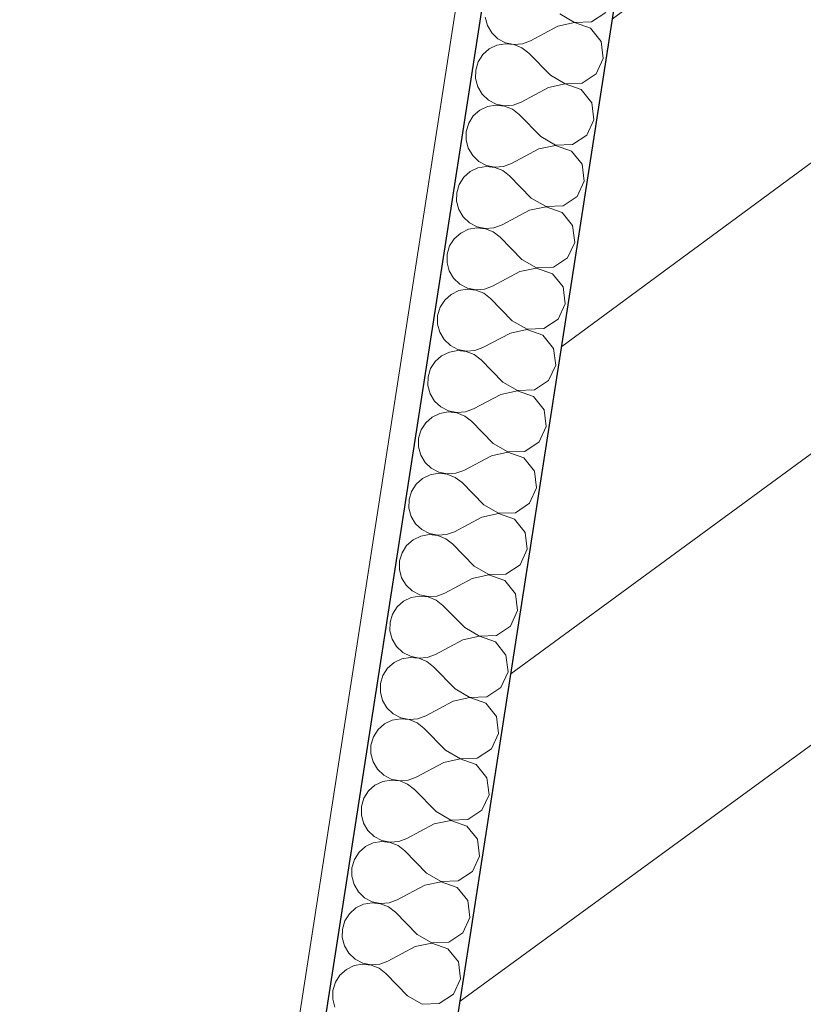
# Model space of a CAD drawing. Header units: metres. Extents: x 5509548 to 5517943, y 5680530 to 5684871.
# Tile 82 of 124: x 5516177.098 to 5516177.398, y 5683285.331 to 5683285.709. Entities that reach past the tile are written whole.
import ezdxf

# ---------------------------------------------------------------- set-up
doc = ezdxf.new("R2010")
doc.units = ezdxf.units.M
doc.layers.add('Nowe_A-Ściany-Wewnętrzne', color=7, linetype='CONTINUOUS')
for name, color, linetype, lineweight in [('Nowe_A-Ściany-Wewnętrzne_Nr_pióra__174', 7, 'CONTINUOUS', 5), ('Nowe_A-Ściany-Wewnętrzne_Nr_pióra__27', 7, 'CONTINUOUS', 25), ('Nowe_A-Ściany-Wewnętrzne_Nr_pióra__47', 7, 'CONTINUOUS', 15)]:
    doc.layers.add(name, color=color, linetype=linetype, lineweight=lineweight)

# ---------------------------------------------------------------- blocks, each defined once
blk = doc.blocks.new('*X208')
at = {"layer": 'Nowe_A-Ściany-Wewnętrzne_Nr_pióra__174', "color": 7, "linetype": 'Continuous', "lineweight": 5}
for p, q in [((64972.30097821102, -117784.4574665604), (64977.10380217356, -117780.0682275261)), ((64959.83414969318, -117783.3333333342), (64965.90789260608, -117785.6661823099)), ((64965.90789260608, -117785.6661823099), (64972.30097821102, -117784.4574665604)), ((64959.83414969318, -117788.0952380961), (64950.31034016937, -117795.238095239)), ((64965.90789260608, -117785.7623891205), (64959.83414969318, -117788.0952380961)), ((64972.30097821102, -117786.9711048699), (64965.90789260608, -117785.7623891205)), ((64977.10380217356, -117791.3603439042), (64972.30097821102, -117786.9711048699)), ((64931.71583591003, -117788.9674586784), (64933.04068768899, -117791.9729894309)), ((64933.04068768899, -117791.9729894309), (64935.1364243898, -117794.5020871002)), ((64978.88176874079, -117797.6190476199), (64977.10380217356, -117791.3603439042)), ((64935.1364243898, -117794.5020871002), (64937.84351165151, -117796.3622284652)), ((64937.84351165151, -117796.3622284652), (64940.9558771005, -117797.4118134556)), ((64947.4359329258, -117796.8275071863), (64950.31034016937, -117795.238095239)), ((64937.84351165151, -117798.8758667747), (64935.1364243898, -117800.7360081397)), ((64940.9558771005, -117797.8262817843), (64937.84351165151, -117798.8758667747)), ((64940.9558771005, -117797.4118134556), (64944.23659725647, -117797.5709442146)), ((64944.23659725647, -117797.6671510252), (64940.9558771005, -117797.8262817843)), ((64944.23659725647, -117797.5709442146), (64947.4359329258, -117796.8275071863)), ((64947.4359329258, -117798.4105880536), (64944.23659725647, -117797.6671510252)), ((64950.31034016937, -117800.0000000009), (64947.4359329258, -117798.4105880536)), ((64959.83414969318, -117807.1428571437), (64950.31034016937, -117800.0000000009)), ((64977.10380217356, -117803.8777513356), (64978.88176874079, -117797.6190476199)), ((64933.04068768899, -117803.265105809), (64931.71583591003, -117806.2706365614)), ((64935.1364243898, -117800.7360081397), (64933.04068768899, -117803.265105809)), ((64972.30097821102, -117808.2669903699), (64977.10380217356, -117803.8777513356)), ((64931.71583591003, -117806.2706365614), (64931.26272112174, -117809.5238095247)), ((64959.83414969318, -117807.1428571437), (64965.90789260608, -117809.4757061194)), ((64931.26272112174, -117809.5238095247), (64931.71583591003, -117812.7769824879)), ((64965.90789260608, -117809.57191293), (64959.83414969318, -117811.9047619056)), ((64965.90789260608, -117809.4757061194), (64972.30097821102, -117808.2669903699)), ((64972.30097821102, -117810.7806286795), (64965.90789260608, -117809.57191293)), ((64977.10380217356, -117815.1698677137), (64972.30097821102, -117810.7806286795)), ((64931.71583591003, -117812.7769824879), (64933.04068768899, -117815.7825132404)), ((64959.83414969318, -117811.9047619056), (64950.31034016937, -117819.0476190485)), ((64978.88176874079, -117821.4285714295), (64977.10380217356, -117815.1698677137)), ((64933.04068768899, -117815.7825132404), (64935.1364243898, -117818.3116109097)), ((64935.1364243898, -117818.3116109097), (64937.84351165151, -117820.1717522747)), ((64947.4359329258, -117820.6370309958), (64950.31034016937, -117819.0476190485)), ((64937.84351165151, -117822.6853905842), (64935.1364243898, -117824.5455319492)), ((64937.84351165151, -117820.1717522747), (64940.9558771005, -117821.2213372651)), ((64940.9558771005, -117821.6358055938), (64937.84351165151, -117822.6853905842)), ((64940.9558771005, -117821.2213372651), (64944.23659725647, -117821.3804680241)), ((64944.23659725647, -117821.4766748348), (64940.9558771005, -117821.6358055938)), ((64944.23659725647, -117821.3804680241), (64947.4359329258, -117820.6370309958)), ((64947.4359329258, -117822.2201118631), (64944.23659725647, -117821.4766748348)), ((64950.31034016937, -117823.8095238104), (64947.4359329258, -117822.2201118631)), ((64977.10380217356, -117827.6872751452), (64978.88176874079, -117821.4285714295)), ((64935.1364243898, -117824.5455319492), (64933.04068768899, -117827.0746296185)), ((64959.83414969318, -117830.9523809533), (64950.31034016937, -117823.8095238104)), ((64931.71583591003, -117830.080160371), (64931.26272112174, -117833.3333333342)), ((64933.04068768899, -117827.0746296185), (64931.71583591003, -117830.080160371)), ((64972.30097821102, -117832.0765141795), (64977.10380217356, -117827.6872751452)), ((64931.26272112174, -117833.3333333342), (64931.71583591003, -117836.5865062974)), ((64959.83414969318, -117830.9523809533), (64965.90789260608, -117833.2852299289)), ((64965.90789260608, -117833.3814367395), (64959.83414969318, -117835.7142857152)), ((64965.90789260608, -117833.2852299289), (64972.30097821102, -117832.0765141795)), ((64972.30097821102, -117834.590152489), (64965.90789260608, -117833.3814367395)), ((64931.71583591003, -117836.5865062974), (64933.04068768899, -117839.5920370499)), ((64959.83414969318, -117835.7142857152), (64950.31034016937, -117842.857142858)), ((64977.10380217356, -117838.9793915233), (64972.30097821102, -117834.590152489)), ((64933.04068768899, -117839.5920370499), (64935.1364243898, -117842.1211347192)), ((64978.88176874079, -117845.238095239), (64977.10380217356, -117838.9793915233)), ((64935.1364243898, -117842.1211347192), (64937.84351165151, -117843.9812760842)), ((64937.84351165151, -117843.9812760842), (64940.9558771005, -117845.0308610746)), ((64940.9558771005, -117845.4453294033), (64937.84351165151, -117846.4949143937)), ((64940.9558771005, -117845.0308610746), (64944.23659725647, -117845.1899918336)), ((64944.23659725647, -117845.2861986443), (64940.9558771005, -117845.4453294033)), ((64944.23659725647, -117845.1899918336), (64947.4359329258, -117844.4465548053)), ((64947.4359329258, -117846.0296356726), (64944.23659725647, -117845.2861986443)), ((64947.4359329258, -117844.4465548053), (64950.31034016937, -117842.857142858)), ((64977.10380217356, -117851.4967989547), (64978.88176874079, -117845.238095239)), ((64935.1364243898, -117848.3550557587), (64933.04068768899, -117850.884153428)), ((64937.84351165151, -117846.4949143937), (64935.1364243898, -117848.3550557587)), ((64950.31034016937, -117847.6190476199), (64947.4359329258, -117846.0296356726)), ((64959.83414969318, -117854.7619047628), (64950.31034016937, -117847.6190476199)), ((64933.04068768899, -117850.884153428), (64931.71583591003, -117853.8896841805)), ((64972.30097821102, -117855.886037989), (64977.10380217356, -117851.4967989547)), ((64931.71583591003, -117853.8896841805), (64931.26272112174, -117857.1428571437)), ((64959.83414969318, -117854.7619047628), (64965.90789260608, -117857.0947537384)), ((64965.90789260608, -117857.0947537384), (64972.30097821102, -117855.886037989)), ((64931.26272112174, -117857.1428571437), (64931.71583591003, -117860.396030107)), ((64931.71583591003, -117860.396030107), (64933.04068768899, -117863.4015608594)), ((64959.83414969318, -117859.5238095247), (64950.31034016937, -117866.6666666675)), ((64965.90789260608, -117857.1909605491), (64959.83414969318, -117859.5238095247)), ((64972.30097821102, -117858.3996762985), (64965.90789260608, -117857.1909605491)), ((64977.10380217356, -117862.7889153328), (64972.30097821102, -117858.3996762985)), ((64933.04068768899, -117863.4015608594), (64935.1364243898, -117865.9306585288)), ((64978.88176874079, -117869.0476190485), (64977.10380217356, -117862.7889153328)), ((64935.1364243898, -117865.9306585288), (64937.84351165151, -117867.7907998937)), ((64937.84351165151, -117867.7907998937), (64940.9558771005, -117868.8403848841)), ((64947.4359329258, -117868.2560786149), (64950.31034016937, -117866.6666666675)), ((64937.84351165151, -117870.3044382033), (64935.1364243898, -117872.1645795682)), ((64940.9558771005, -117869.2548532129), (64937.84351165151, -117870.3044382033)), ((64940.9558771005, -117868.8403848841), (64944.23659725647, -117868.9995156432)), ((64944.23659725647, -117869.0957224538), (64940.9558771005, -117869.2548532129)), ((64944.23659725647, -117868.9995156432), (64947.4359329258, -117868.2560786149)), ((64947.4359329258, -117869.8391594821), (64944.23659725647, -117869.0957224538)), ((64950.31034016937, -117871.4285714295), (64947.4359329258, -117869.8391594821)), ((64959.83414969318, -117878.5714285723), (64950.31034016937, -117871.4285714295)), ((64977.10380217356, -117875.3063227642), (64978.88176874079, -117869.0476190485)), ((64933.04068768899, -117874.6936772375), (64931.71583591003, -117877.69920799)), ((64935.1364243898, -117872.1645795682), (64933.04068768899, -117874.6936772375)), ((64972.30097821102, -117879.6955617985), (64977.10380217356, -117875.3063227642)), ((64931.71583591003, -117877.69920799), (64931.26272112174, -117880.9523809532)), ((64959.83414969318, -117878.5714285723), (64965.90789260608, -117880.9042775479)), ((64931.26272112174, -117880.9523809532), (64931.71583591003, -117884.2055539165)), ((64965.90789260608, -117881.0004843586), (64959.83414969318, -117883.3333333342)), ((64965.90789260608, -117880.9042775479), (64972.30097821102, -117879.6955617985)), ((64972.30097821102, -117882.209200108), (64965.90789260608, -117881.0004843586)), ((64977.10380217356, -117886.5984391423), (64972.30097821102, -117882.209200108)), ((64931.71583591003, -117884.2055539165), (64933.04068768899, -117887.2110846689)), ((64959.83414969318, -117883.3333333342), (64950.31034016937, -117890.4761904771)), ((64978.88176874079, -117892.857142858), (64977.10380217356, -117886.5984391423)), ((64933.04068768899, -117887.2110846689), (64935.1364243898, -117889.7401823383)), ((64935.1364243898, -117889.7401823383), (64937.84351165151, -117891.6003237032)), ((64947.4359329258, -117892.0656024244), (64950.31034016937, -117890.4761904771)), ((64937.84351165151, -117894.1139620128), (64935.1364243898, -117895.9741033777)), ((64937.84351165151, -117891.6003237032), (64940.9558771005, -117892.6499086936)), ((64940.9558771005, -117893.0643770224), (64937.84351165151, -117894.1139620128)), ((64940.9558771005, -117892.6499086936), (64944.23659725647, -117892.8090394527)), ((64944.23659725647, -117892.9052462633), (64940.9558771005, -117893.0643770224)), ((64944.23659725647, -117892.8090394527), (64947.4359329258, -117892.0656024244)), ((64947.4359329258, -117893.6486832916), (64944.23659725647, -117892.9052462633)), ((64950.31034016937, -117895.238095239), (64947.4359329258, -117893.6486832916)), ((64977.10380217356, -117899.1158465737), (64978.88176874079, -117892.857142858)), ((64935.1364243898, -117895.9741033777), (64933.04068768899, -117898.5032010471)), ((64959.83414969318, -117902.3809523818), (64950.31034016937, -117895.238095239)), ((64931.71583591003, -117901.5087317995), (64931.26272112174, -117904.7619047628)), ((64933.04068768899, -117898.5032010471), (64931.71583591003, -117901.5087317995)), ((64972.30097821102, -117903.505085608), (64977.10380217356, -117899.1158465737)), ((64931.26272112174, -117904.7619047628), (64931.71583591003, -117908.015077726)), ((64959.83414969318, -117902.3809523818), (64965.90789260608, -117904.7138013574)), ((64965.90789260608, -117904.8100081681), (64959.83414969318, -117907.1428571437)), ((64965.90789260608, -117904.7138013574), (64972.30097821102, -117903.505085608)), ((64972.30097821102, -117906.0187239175), (64965.90789260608, -117904.8100081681)), ((64931.71583591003, -117908.015077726), (64933.04068768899, -117911.0206084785)), ((64959.83414969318, -117907.1428571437), (64950.31034016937, -117914.2857142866)), ((64977.10380217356, -117910.4079629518), (64972.30097821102, -117906.0187239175)), ((64933.04068768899, -117911.0206084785), (64935.1364243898, -117913.5497061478)), ((64978.88176874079, -117916.6666666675), (64977.10380217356, -117910.4079629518)), ((64935.1364243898, -117913.5497061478), (64937.84351165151, -117915.4098475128)), ((64937.84351165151, -117915.4098475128), (64940.9558771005, -117916.4594325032)), ((64940.9558771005, -117916.8739008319), (64937.84351165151, -117917.9234858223)), ((64940.9558771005, -117916.4594325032), (64944.23659725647, -117916.6185632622)), ((64944.23659725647, -117916.7147700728), (64940.9558771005, -117916.8739008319)), ((64944.23659725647, -117916.6185632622), (64947.4359329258, -117915.8751262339)), ((64947.4359329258, -117917.4582071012), (64944.23659725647, -117916.7147700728)), ((64947.4359329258, -117915.8751262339), (64950.31034016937, -117914.2857142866)), ((64977.10380217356, -117922.9253703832), (64978.88176874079, -117916.6666666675)), ((64935.1364243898, -117919.7836271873), (64933.04068768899, -117922.3127248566)), ((64937.84351165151, -117917.9234858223), (64935.1364243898, -117919.7836271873)), ((64950.31034016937, -117919.0476190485), (64947.4359329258, -117917.4582071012)), ((64959.83414969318, -117926.1904761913), (64950.31034016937, -117919.0476190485)), ((64933.04068768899, -117922.3127248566), (64931.71583591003, -117925.318255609)), ((64972.30097821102, -117927.3146094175), (64977.10380217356, -117922.9253703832)), ((64931.71583591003, -117925.318255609), (64931.26272112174, -117928.5714285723)), ((64931.26272112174, -117928.5714285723), (64931.71583591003, -117931.8246015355)), ((64959.83414969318, -117926.1904761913), (64965.90789260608, -117928.523325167)), ((64965.90789260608, -117928.6195319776), (64959.83414969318, -117930.9523809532)), ((64965.90789260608, -117928.523325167), (64972.30097821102, -117927.3146094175)), ((64972.30097821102, -117929.828247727), (64965.90789260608, -117928.6195319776)), ((64931.71583591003, -117931.8246015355), (64933.04068768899, -117934.830132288)), ((64959.83414969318, -117930.9523809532), (64950.31034016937, -117938.0952380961)), ((64977.10380217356, -117934.2174867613), (64972.30097821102, -117929.828247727)), ((64933.04068768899, -117934.830132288), (64935.1364243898, -117937.3592299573)), ((64978.88176874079, -117940.476190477), (64977.10380217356, -117934.2174867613)), ((64935.1364243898, -117937.3592299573), (64937.84351165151, -117939.2193713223)), ((64937.84351165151, -117939.2193713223), (64940.9558771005, -117940.2689563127)), ((64944.23659725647, -117940.4280870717), (64947.4359329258, -117939.6846500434)), ((64947.4359329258, -117939.6846500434), (64950.31034016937, -117938.0952380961)), ((64935.1364243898, -117943.5931509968), (64933.04068768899, -117946.1222486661)), ((64937.84351165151, -117941.7330096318), (64935.1364243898, -117943.5931509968)), ((64940.9558771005, -117940.6834246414), (64937.84351165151, -117941.7330096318)), ((64940.9558771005, -117940.2689563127), (64944.23659725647, -117940.4280870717)), ((64944.23659725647, -117940.5242938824), (64940.9558771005, -117940.6834246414)), ((64947.4359329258, -117941.2677309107), (64944.23659725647, -117940.5242938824)), ((64950.31034016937, -117942.857142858), (64947.4359329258, -117941.2677309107)), ((64959.83414969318, -117950.0000000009), (64950.31034016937, -117942.857142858)), ((64977.10380217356, -117946.7348941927), (64978.88176874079, -117940.476190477)), ((64933.04068768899, -117946.1222486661), (64931.71583591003, -117949.1277794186)), ((64972.30097821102, -117951.124133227), (64977.10380217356, -117946.7348941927)), ((64931.71583591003, -117949.1277794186), (64931.26272112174, -117952.3809523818)), ((64959.83414969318, -117950.0000000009), (64965.90789260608, -117952.3328489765)), ((64965.90789260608, -117952.3328489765), (64972.30097821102, -117951.124133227)), ((64931.26272112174, -117952.3809523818), (64931.71583591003, -117955.634125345)), ((64959.83414969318, -117954.7619047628), (64950.31034016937, -117961.9047619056)), ((64965.90789260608, -117952.4290557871), (64959.83414969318, -117954.7619047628)), ((64972.30097821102, -117953.6377715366), (64965.90789260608, -117952.4290557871)), ((64977.10380217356, -117958.0270105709), (64972.30097821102, -117953.6377715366)), ((64931.71583591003, -117955.634125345), (64933.04068768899, -117958.6396560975)), ((64933.04068768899, -117958.6396560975), (64935.1364243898, -117961.1687537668)), ((64978.88176874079, -117964.2857142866), (64977.10380217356, -117958.0270105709)), ((64935.1364243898, -117961.1687537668), (64937.84351165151, -117963.0288951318)), ((64947.4359329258, -117963.4941738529), (64950.31034016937, -117961.9047619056)), ((64937.84351165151, -117965.5425334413), (64935.1364243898, -117967.4026748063)), ((64937.84351165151, -117963.0288951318), (64940.9558771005, -117964.0784801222)), ((64940.9558771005, -117964.4929484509), (64937.84351165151, -117965.5425334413)), ((64940.9558771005, -117964.0784801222), (64944.23659725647, -117964.2376108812)), ((64944.23659725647, -117964.3338176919), (64940.9558771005, -117964.4929484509)), ((64944.23659725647, -117964.2376108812), (64947.4359329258, -117963.4941738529)), ((64947.4359329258, -117965.0772547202), (64944.23659725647, -117964.3338176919)), ((64950.31034016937, -117966.6666666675), (64947.4359329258, -117965.0772547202)), ((64977.10380217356, -117970.5444180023), (64978.88176874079, -117964.2857142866)), ((64933.04068768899, -117969.9317724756), (64931.71583591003, -117972.9373032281)), ((64935.1364243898, -117967.4026748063), (64933.04068768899, -117969.9317724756)), ((64959.83414969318, -117973.8095238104), (64950.31034016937, -117966.6666666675)), ((64931.71583591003, -117972.9373032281), (64931.26272112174, -117976.1904761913)), ((64959.83414969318, -117973.8095238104), (64965.90789260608, -117976.142372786)), ((64972.30097821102, -117974.9336570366), (64977.10380217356, -117970.5444180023)), ((64931.26272112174, -117976.1904761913), (64931.71583591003, -117979.4436491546)), ((64965.90789260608, -117976.2385795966), (64959.83414969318, -117978.5714285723)), ((64965.90789260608, -117976.142372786), (64972.30097821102, -117974.9336570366)), ((64972.30097821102, -117977.4472953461), (64965.90789260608, -117976.2385795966)), ((64977.10380217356, -117981.8365343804), (64972.30097821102, -117977.4472953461)), ((64931.71583591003, -117979.4436491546), (64933.04068768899, -117982.449179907)), ((64959.83414969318, -117978.5714285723), (64950.31034016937, -117985.7142857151)), ((64933.04068768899, -117982.449179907), (64935.1364243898, -117984.9782775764)), ((64935.1364243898, -117984.9782775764), (64937.84351165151, -117986.8384189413)), ((64978.88176874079, -117988.0952380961), (64977.10380217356, -117981.8365343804)), ((64937.84351165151, -117986.8384189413), (64940.9558771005, -117987.8880039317)), ((64940.9558771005, -117988.3024722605), (64937.84351165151, -117989.3520572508)), ((64940.9558771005, -117987.8880039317), (64944.23659725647, -117988.0471346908)), ((64944.23659725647, -117988.1433415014), (64940.9558771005, -117988.3024722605)), ((64944.23659725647, -117988.0471346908), (64947.4359329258, -117987.3036976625)), ((64947.4359329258, -117988.8867785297), (64944.23659725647, -117988.1433415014)), ((64947.4359329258, -117987.3036976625), (64950.31034016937, -117985.7142857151)), ((64950.31034016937, -117990.476190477), (64947.4359329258, -117988.8867785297)), ((64977.10380217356, -117994.3539418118), (64978.88176874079, -117988.0952380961)), ((64935.1364243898, -117991.2121986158), (64933.04068768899, -117993.7412962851)), ((64937.84351165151, -117989.3520572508), (64935.1364243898, -117991.2121986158)), ((64959.83414969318, -117997.6190476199), (64950.31034016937, -117990.476190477)), ((64933.04068768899, -117993.7412962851), (64931.71583591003, -117996.7468270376)), ((64972.30097821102, -117998.7431808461), (64977.10380217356, -117994.3539418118)), ((64931.71583591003, -117996.7468270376), (64931.26272112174, -118000.0000000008)), ((64931.26272112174, -118000.0000000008), (64931.71583591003, -118003.2531729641)), ((64959.83414969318, -117997.6190476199), (64965.90789260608, -117999.9518965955)), ((64965.90789260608, -118000.0481034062), (64959.83414969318, -118002.3809523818)), ((64965.90789260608, -117999.9518965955), (64972.30097821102, -117998.7431808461)), ((64972.30097821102, -118001.2568191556), (64965.90789260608, -118000.0481034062)), ((64931.71583591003, -118003.2531729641), (64933.04068768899, -118006.2587037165)), ((64959.83414969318, -118002.3809523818), (64950.31034016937, -118009.5238095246)), ((64977.10380217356, -118005.6460581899), (64972.30097821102, -118001.2568191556)), ((64933.04068768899, -118006.2587037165), (64935.1364243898, -118008.7878013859)), ((64978.88176874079, -118011.9047619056), (64977.10380217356, -118005.6460581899)), ((64935.1364243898, -118008.7878013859), (64937.84351165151, -118010.6479427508)), ((64937.84351165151, -118010.6479427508), (64940.9558771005, -118011.6975277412)), ((64944.23659725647, -118011.8566585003), (64947.4359329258, -118011.113221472)), ((64947.4359329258, -118011.113221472), (64950.31034016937, -118009.5238095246)), ((64935.1364243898, -118015.0217224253), (64933.04068768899, -118017.5508200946)), ((64937.84351165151, -118013.1615810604), (64935.1364243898, -118015.0217224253)), ((64940.9558771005, -118012.11199607), (64937.84351165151, -118013.1615810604)), ((64940.9558771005, -118011.6975277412), (64944.23659725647, -118011.8566585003)), ((64944.23659725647, -118011.9528653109), (64940.9558771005, -118012.11199607)), ((64947.4359329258, -118012.6963023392), (64944.23659725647, -118011.9528653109)), ((64950.31034016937, -118014.2857142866), (64947.4359329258, -118012.6963023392)), ((64959.83414969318, -118021.4285714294), (64950.31034016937, -118014.2857142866)), ((64977.10380217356, -118018.1634656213), (64978.88176874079, -118011.9047619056)), ((64933.04068768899, -118017.5508200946), (64931.71583591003, -118020.5563508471)), ((64972.30097821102, -118022.5527046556), (64977.10380217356, -118018.1634656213)), ((64931.71583591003, -118020.5563508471), (64931.26272112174, -118023.8095238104)), ((64959.83414969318, -118021.4285714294), (64965.90789260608, -118023.761420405)), ((64965.90789260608, -118023.761420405), (64972.30097821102, -118022.5527046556)), ((64931.26272112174, -118023.8095238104), (64931.71583591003, -118027.0626967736)), ((64959.83414969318, -118026.1904761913), (64950.31034016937, -118033.3333333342)), ((64965.90789260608, -118023.8576272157), (64959.83414969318, -118026.1904761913)), ((64972.30097821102, -118025.0663429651), (64965.90789260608, -118023.8576272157)), ((64977.10380217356, -118029.4555819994), (64972.30097821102, -118025.0663429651)), ((64931.71583591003, -118027.0626967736), (64933.04068768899, -118030.0682275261)), ((64933.04068768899, -118030.0682275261), (64935.1364243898, -118032.5973251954)), ((64978.88176874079, -118035.7142857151), (64977.10380217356, -118029.4555819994)), ((64935.1364243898, -118032.5973251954), (64937.84351165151, -118034.4574665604)), ((64947.4359329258, -118034.9227452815), (64950.31034016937, -118033.3333333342)), ((64937.84351165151, -118036.9711048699), (64935.1364243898, -118038.8312462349)), ((64937.84351165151, -118034.4574665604), (64940.9558771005, -118035.5070515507)), ((64940.9558771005, -118035.9215198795), (64937.84351165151, -118036.9711048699)), ((64940.9558771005, -118035.5070515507), (64944.23659725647, -118035.6661823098)), ((64944.23659725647, -118035.7623891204), (64940.9558771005, -118035.9215198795)), ((64944.23659725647, -118035.6661823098), (64947.4359329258, -118034.9227452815)), ((64947.4359329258, -118036.5058261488), (64944.23659725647, -118035.7623891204)), ((64950.31034016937, -118038.0952380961), (64947.4359329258, -118036.5058261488)), ((64959.83414969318, -118045.2380952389), (64950.31034016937, -118038.0952380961)), ((64977.10380217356, -118041.9729894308), (64978.88176874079, -118035.7142857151)), ((64933.04068768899, -118041.3603439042), (64931.71583591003, -118044.3658746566)), ((64935.1364243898, -118038.8312462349), (64933.04068768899, -118041.3603439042)), ((64931.71583591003, -118044.3658746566), (64931.26272112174, -118047.6190476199)), ((64959.83414969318, -118045.2380952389), (64965.90789260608, -118047.5709442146)), ((64972.30097821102, -118046.3622284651), (64977.10380217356, -118041.9729894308)), ((64931.26272112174, -118047.6190476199), (64931.71583591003, -118050.8722205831)), ((64965.90789260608, -118047.6671510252), (64959.83414969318, -118050.0000000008)), ((64965.90789260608, -118047.5709442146), (64972.30097821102, -118046.3622284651)), ((64972.30097821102, -118048.8758667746), (64965.90789260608, -118047.6671510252)), ((64977.10380217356, -118053.2651058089), (64972.30097821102, -118048.8758667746)), ((64931.71583591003, -118050.8722205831), (64933.04068768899, -118053.8777513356)), ((64959.83414969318, -118050.0000000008), (64950.31034016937, -118057.1428571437)), ((64933.04068768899, -118053.8777513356), (64935.1364243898, -118056.4068490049)), ((64935.1364243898, -118056.4068490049), (64937.84351165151, -118058.2669903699)), ((64978.88176874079, -118059.5238095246), (64977.10380217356, -118053.2651058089)), ((64937.84351165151, -118058.2669903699), (64940.9558771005, -118059.3165753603)), ((64940.9558771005, -118059.731043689), (64937.84351165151, -118060.7806286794)), ((64940.9558771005, -118059.3165753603), (64944.23659725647, -118059.4757061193)), ((64944.23659725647, -118059.57191293), (64940.9558771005, -118059.731043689)), ((64944.23659725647, -118059.4757061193), (64947.4359329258, -118058.732269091)), ((64947.4359329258, -118060.3153499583), (64944.23659725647, -118059.57191293)), ((64947.4359329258, -118058.732269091), (64950.31034016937, -118057.1428571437)), ((64950.31034016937, -118061.9047619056), (64947.4359329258, -118060.3153499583)), ((64977.10380217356, -118065.7825132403), (64978.88176874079, -118059.5238095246)), ((64935.1364243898, -118062.6407700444), (64933.04068768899, -118065.1698677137)), ((64937.84351165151, -118060.7806286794), (64935.1364243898, -118062.6407700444)), ((64959.83414969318, -118069.0476190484), (64950.31034016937, -118061.9047619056)), ((64931.71583591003, -118068.1753984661), (64931.26272112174, -118071.4285714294)), ((64933.04068768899, -118065.1698677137), (64931.71583591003, -118068.1753984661)), ((64972.30097821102, -118070.1717522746), (64977.10380217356, -118065.7825132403)), ((64931.26272112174, -118071.4285714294), (64931.71583591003, -118074.6817443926)), ((64959.83414969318, -118069.0476190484), (64965.90789260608, -118071.3804680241)), ((64965.90789260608, -118071.4766748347), (64959.83414969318, -118073.8095238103)), ((64965.90789260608, -118071.3804680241), (64972.30097821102, -118070.1717522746)), ((64972.30097821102, -118072.6853905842), (64965.90789260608, -118071.4766748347)), ((64931.71583591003, -118074.6817443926), (64933.04068768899, -118077.6872751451)), ((64959.83414969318, -118073.8095238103), (64950.31034016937, -118080.9523809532)), ((64977.10380217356, -118077.0746296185), (64972.30097821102, -118072.6853905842)), ((64933.04068768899, -118077.6872751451), (64935.1364243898, -118080.2163728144)), ((64978.88176874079, -118083.3333333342), (64977.10380217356, -118077.0746296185)), ((64935.1364243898, -118080.2163728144), (64937.84351165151, -118082.0765141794)), ((64937.84351165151, -118082.0765141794), (64940.9558771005, -118083.1260991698)), ((64940.9558771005, -118083.1260991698), (64944.23659725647, -118083.2852299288)), ((64944.23659725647, -118083.3814367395), (64940.9558771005, -118083.5405674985)), ((64944.23659725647, -118083.2852299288), (64947.4359329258, -118082.5417929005)), ((64947.4359329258, -118084.1248737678), (64944.23659725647, -118083.3814367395)), ((64947.4359329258, -118082.5417929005), (64950.31034016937, -118080.9523809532)), ((64977.10380217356, -118089.5920370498), (64978.88176874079, -118083.3333333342)), ((64935.1364243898, -118086.4502938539), (64933.04068768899, -118088.9793915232)), ((64937.84351165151, -118084.5901524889), (64935.1364243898, -118086.4502938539)), ((64940.9558771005, -118083.5405674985), (64937.84351165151, -118084.5901524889)), ((64950.31034016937, -118085.7142857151), (64947.4359329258, -118084.1248737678)), ((64959.83414969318, -118092.857142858), (64950.31034016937, -118085.7142857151)), ((64933.04068768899, -118088.9793915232), (64931.71583591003, -118091.9849222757)), ((64972.30097821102, -118093.9812760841), (64977.10380217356, -118089.5920370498)), ((64931.71583591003, -118091.9849222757), (64931.26272112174, -118095.2380952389)), ((64959.83414969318, -118092.857142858), (64965.90789260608, -118095.1899918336)), ((64965.90789260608, -118095.1899918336), (64972.30097821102, -118093.9812760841)), ((64931.26272112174, -118095.2380952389), (64931.71583591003, -118098.4912682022)), ((64931.71583591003, -118098.4912682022), (64933.04068768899, -118101.4967989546)), ((64959.83414969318, -118097.6190476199), (64950.31034016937, -118104.7619047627)), ((64965.90789260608, -118095.2861986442), (64959.83414969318, -118097.6190476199)), ((64972.30097821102, -118096.4949143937), (64965.90789260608, -118095.2861986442)), ((64977.10380217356, -118100.884153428), (64972.30097821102, -118096.4949143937)), ((64933.04068768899, -118101.4967989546), (64935.1364243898, -118104.0258966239)), ((64978.88176874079, -118107.1428571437), (64977.10380217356, -118100.884153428)), ((64935.1364243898, -118104.0258966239), (64937.84351165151, -118105.8860379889)), ((64937.84351165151, -118105.8860379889), (64940.9558771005, -118106.9356229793)), ((64947.4359329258, -118106.35131671), (64950.31034016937, -118104.7619047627)), ((64937.84351165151, -118108.3996762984), (64935.1364243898, -118110.2598176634)), ((64940.9558771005, -118107.350091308), (64937.84351165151, -118108.3996762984)), ((64940.9558771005, -118106.9356229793), (64944.23659725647, -118107.0947537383)), ((64944.23659725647, -118107.190960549), (64940.9558771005, -118107.350091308)), ((64944.23659725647, -118107.0947537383), (64947.4359329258, -118106.35131671)), ((64947.4359329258, -118107.9343975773), (64944.23659725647, -118107.190960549)), ((64950.31034016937, -118109.5238095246), (64947.4359329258, -118107.9343975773)), ((64959.83414969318, -118116.6666666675), (64950.31034016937, -118109.5238095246)), ((64977.10380217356, -118113.4015608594), (64978.88176874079, -118107.1428571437)), ((64933.04068768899, -118112.7889153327), (64931.71583591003, -118115.7944460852)), ((64935.1364243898, -118110.2598176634), (64933.04068768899, -118112.7889153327)), ((64972.30097821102, -118117.7907998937), (64977.10380217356, -118113.4015608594)), ((64931.71583591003, -118115.7944460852), (64931.26272112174, -118119.0476190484)), ((64959.83414969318, -118116.6666666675), (64965.90789260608, -118118.9995156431)), ((64931.26272112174, -118119.0476190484), (64931.71583591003, -118122.3007920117)), ((64965.90789260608, -118119.0957224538), (64959.83414969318, -118121.4285714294)), ((64965.90789260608, -118118.9995156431), (64972.30097821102, -118117.7907998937)), ((64972.30097821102, -118120.3044382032), (64965.90789260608, -118119.0957224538)), ((64977.10380217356, -118124.6936772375), (64972.30097821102, -118120.3044382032)), ((64931.71583591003, -118122.3007920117), (64933.04068768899, -118125.3063227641)), ((64959.83414969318, -118121.4285714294), (64950.31034016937, -118128.5714285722)), ((64978.88176874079, -118130.9523809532), (64977.10380217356, -118124.6936772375)), ((64933.04068768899, -118125.3063227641), (64935.1364243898, -118127.8354204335)), ((64935.1364243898, -118127.8354204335), (64937.84351165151, -118129.6955617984)), ((64947.4359329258, -118130.1608405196), (64950.31034016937, -118128.5714285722)), ((64937.84351165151, -118132.209200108), (64935.1364243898, -118134.0693414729)), ((64937.84351165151, -118129.6955617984), (64940.9558771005, -118130.7451467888)), ((64940.9558771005, -118131.1596151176), (64937.84351165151, -118132.209200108)), ((64940.9558771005, -118130.7451467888), (64944.23659725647, -118130.9042775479)), ((64944.23659725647, -118131.0004843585), (64940.9558771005, -118131.1596151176)), ((64944.23659725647, -118130.9042775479), (64947.4359329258, -118130.1608405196)), ((64947.4359329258, -118131.7439213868), (64944.23659725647, -118131.0004843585)), ((64950.31034016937, -118133.3333333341), (64947.4359329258, -118131.7439213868)), ((64977.10380217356, -118137.2110846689), (64978.88176874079, -118130.9523809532)), ((64935.1364243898, -118134.0693414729), (64933.04068768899, -118136.5984391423)), ((64959.83414969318, -118140.476190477), (64950.31034016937, -118133.3333333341)), ((64931.71583591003, -118139.6039698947), (64931.26272112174, -118142.8571428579)), ((64933.04068768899, -118136.5984391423), (64931.71583591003, -118139.6039698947)), ((64972.30097821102, -118141.6003237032), (64977.10380217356, -118137.2110846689)), ((64931.26272112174, -118142.8571428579), (64931.71583591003, -118146.1103158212)), ((64959.83414969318, -118140.476190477), (64965.90789260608, -118142.8090394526)), ((64965.90789260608, -118142.9052462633), (64959.83414969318, -118145.2380952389)), ((64965.90789260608, -118142.8090394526), (64972.30097821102, -118141.6003237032)), ((64972.30097821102, -118144.1139620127), (64965.90789260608, -118142.9052462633)), ((64931.71583591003, -118146.1103158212), (64933.04068768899, -118149.1158465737)), ((64959.83414969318, -118145.2380952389), (64950.31034016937, -118152.3809523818)), ((64977.10380217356, -118148.503201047), (64972.30097821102, -118144.1139620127)), ((64933.04068768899, -118149.1158465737), (64935.1364243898, -118151.644944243)), ((64978.88176874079, -118154.7619047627), (64977.10380217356, -118148.503201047)), ((64935.1364243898, -118151.644944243), (64937.84351165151, -118153.5050856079)), ((64937.84351165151, -118153.5050856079), (64940.9558771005, -118154.5546705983)), ((64940.9558771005, -118154.9691389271), (64937.84351165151, -118156.0187239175)), ((64940.9558771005, -118154.5546705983), (64944.23659725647, -118154.7138013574)), ((64944.23659725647, -118154.810008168), (64940.9558771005, -118154.9691389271)), ((64944.23659725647, -118154.7138013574), (64947.4359329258, -118153.9703643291)), ((64947.4359329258, -118155.5534451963), (64944.23659725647, -118154.810008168)), ((64947.4359329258, -118153.9703643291), (64950.31034016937, -118152.3809523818)), ((64977.10380217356, -118161.0206084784), (64978.88176874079, -118154.7619047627)), ((64935.1364243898, -118157.8788652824), (64933.04068768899, -118160.4079629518)), ((64937.84351165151, -118156.0187239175), (64935.1364243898, -118157.8788652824)), ((64950.31034016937, -118157.1428571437), (64947.4359329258, -118155.5534451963)), ((64959.83414969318, -118164.2857142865), (64950.31034016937, -118157.1428571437)), ((64933.04068768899, -118160.4079629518), (64931.71583591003, -118163.4134937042)), ((64972.30097821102, -118165.4098475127), (64977.10380217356, -118161.0206084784)), ((64931.71583591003, -118163.4134937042), (64931.26272112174, -118166.6666666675)), ((64959.83414969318, -118164.2857142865), (64965.90789260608, -118166.6185632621)), ((64965.90789260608, -118166.6185632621), (64972.30097821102, -118165.4098475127)), ((64931.26272112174, -118166.6666666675), (64931.71583591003, -118169.9198396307)), ((64931.71583591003, -118169.9198396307), (64933.04068768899, -118172.9253703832))]:
    blk.add_line(p, q, dxfattribs=at)
blk = doc.blocks.new('Ściana_65', base_point=(65105.07224493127, -117042.597843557))
at = {"layer": 'Nowe_A-Ściany-Wewnętrzne', "linetype": 'Continuous', "lineweight": 0, "true_color": 0x000000}
h = blk.add_hatch(dxfattribs=at)
h.set_pattern_fill('Tynk', color=18, style=0, pattern_type=2)
h.set_pattern_definition([(0, (0, 0), (0, 86.60254037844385), [0, -50]), (0, (25, 43.30126941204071), (0, 86.60254037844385), [0, -50])])
h.paths.add_polyline_path([(64930.07224493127, -118877.5979270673), (64930.07224493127, -117377.597843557), (64920.07224493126, -117377.597843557), (64920.07224493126, -118877.5979270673)])
h = blk.add_hatch(dxfattribs=at)
h.set_pattern_fill('Bloczki_ceramiczne', color=18, style=0, pattern_type=2)
h.set_pattern_definition([(45, (0, 0), (-63.63960862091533, 63.63960862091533), [])])
h.paths.add_polyline_path([(65230.07224493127, -118877.5979270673), (65230.07224493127, -117377.597843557), (64980.07224493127, -117377.597843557), (64980.07224493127, -118877.5979270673)])
at = {"layer": 'Nowe_A-Ściany-Wewnętrzne_Nr_pióra__27', "color": 7, "linetype": 'Continuous', "lineweight": 25}
for p, q in [((64930.07224493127, -118877.5979270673), (64930.07224493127, -117377.597843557)), ((64980.07224493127, -118877.5979270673), (64980.07224493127, -117377.597843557))]:
    blk.add_line(p, q, dxfattribs=at)
at = {"layer": 'Nowe_A-Ściany-Wewnętrzne_Nr_pióra__47', "color": 7, "linetype": 'Continuous', "lineweight": 15, "flags": 128}
blk.add_lwpolyline([(64920.07224493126, -117377.597843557), (64920.07224493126, -118877.5979270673)], dxfattribs=at)
at = {"layer": 'Nowe_A-Ściany-Wewnętrzne', "color": 7, "lineweight": 25}
blk.add_blockref('*X208', (0, 0), dxfattribs=at)

msp = doc.modelspace()

# ---------------------------------------------------------------- block references
at = {"layer": 'Nowe_A-Ściany-Wewnętrzne', "color": 7, "lineweight": 25, "xscale": 0.001, "yscale": 0.001, "zscale": 0.001, "rotation": 351.1838518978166}
msp.add_blockref('Ściana_65', (5516177.562170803, 5683286.420729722), dxfattribs=at)

doc.saveas('drawing.dxf')
